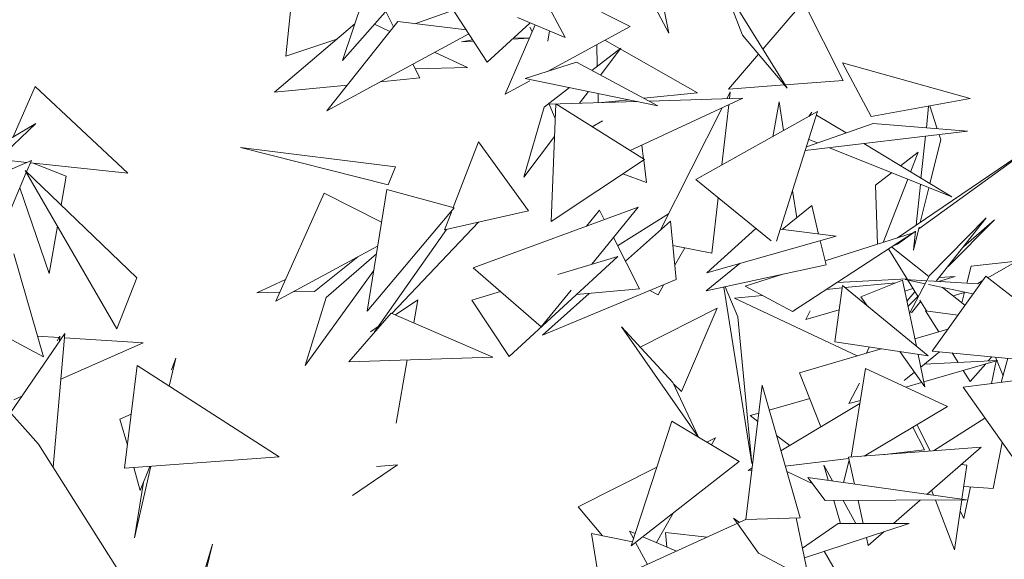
# Model space of a CAD drawing. Header units: metres. Extents: x -14.5 to 13.1, y -18.9 to 3.3.
# Tile 157 of 216: x 10.825 to 11.075, y 2.141 to 2.278. Entities that reach past the tile are written whole.
import ezdxf

# ---------------------------------------------------------------- set-up
doc = ezdxf.new("R2010")
doc.units = ezdxf.units.M
doc.layers.add('G-IMPT', color=7, linetype='Continuous', lineweight=5)
doc.layers.add('L-PLNT', color=7, linetype='Continuous', lineweight=5, true_color=0x005900)

# ---------------------------------------------------------------- blocks, each defined once
blk = doc.blocks.new('ÁRVORES ORNAMENTAIS - Pequeno e Médio Porte - Ipê-roxo-2940656-CORTE_CALÇADA')
at = {"layer": 'G-IMPT', "color": 253, "true_color": 0xaaaaaa}
for p, q in [((7.30276, 2.30535), (7.30888, 2.27459)), ((7.2149, 2.30089), (7.21173, 2.26875)), ((7.22609, 2.26762), (7.23704, 2.30039)), ((7.25019, 2.29514), (7.22609, 2.26762)), ((7.30888, 2.27459), (7.29813, 2.29505)), ((7.2747, 2.28836), (7.28261, 2.27348)), ((7.32758, 2.27405), (7.32272, 2.28664)), ((7.32272, 2.28664), (7.33893, 2.26067)), ((7.28491, 2.28351), (7.29911, 2.27632)), ((7.33277, 2.27054), (7.34309, 2.28251)), ((7.35313, 2.26262), (7.34309, 2.28251)), ((7.23703, 2.28011), (7.23904, 2.27618)), ((7.25427, 2.28041), (7.24442, 2.277)), ((7.26282, 2.26727), (7.25368, 2.28131)), ((7.22921, 2.27694), (7.20885, 2.25961)), ((7.22209, 2.25485), (7.24011, 2.27752)), ((7.23812, 2.27501), (7.23417, 2.27684)), ((7.25751, 2.27543), (7.24011, 2.27752)), ((7.26282, 2.26727), (7.27361, 2.27712)), ((7.27498, 2.2767), (7.26735, 2.25908)), ((7.2705, 2.2786), (7.28261, 2.27348)), ((7.25814, 2.27446), (7.22209, 2.25485)), ((7.27424, 2.27498), (7.27361, 2.27613)), ((7.27807, 2.2649), (7.29911, 2.27632)), ((7.27863, 2.27516), (7.27815, 2.27253)), ((7.32758, 2.27405), (7.33893, 2.26067)), ((7.22465, 2.27306), (7.21173, 2.26875)), ((7.25914, 2.27292), (7.25628, 2.27237)), ((7.25939, 2.27254), (7.25628, 2.27237)), ((7.27353, 2.27334), (7.26921, 2.2731)), ((7.27356, 2.27341), (7.26945, 2.27332)), ((7.29074, 2.2662), (7.29059, 2.2717)), ((7.31617, 2.25946), (7.29262, 2.2728)), ((7.25783, 2.26586), (7.24946, 2.26974)), ((7.28936, 2.26514), (7.29673, 2.2708)), ((7.29673, 2.2708), (7.29158, 2.26395)), ((7.32399, 2.26037), (7.33165, 2.26925)), ((7.2439, 2.26672), (7.24568, 2.26326)), ((7.27244, 2.26312), (7.28547, 2.26723)), ((7.30612, 2.25617), (7.28547, 2.26723)), ((7.353, 2.26706), (7.38533, 2.258)), ((7.353, 2.26706), (7.36027, 2.25343)), ((7.24451, 2.26554), (7.25783, 2.26586)), ((7.20885, 2.25961), (7.22733, 2.26144)), ((7.23574, 2.26227), (7.24568, 2.26326)), ((7.26735, 2.25908), (7.27361, 2.26248)), ((7.27244, 2.26312), (7.30612, 2.25617)), ((7.33825, 2.26147), (7.32399, 2.26037)), ((7.35313, 2.26262), (7.33842, 2.26148)), ((7.14808, 2.26104), (7.14251, 2.24832)), ((7.14808, 2.26104), (7.17156, 2.23908)), ((7.27726, 2.25585), (7.2837, 2.2608)), ((7.28846, 2.25981), (7.2862, 2.2568)), ((7.29099, 2.25695), (7.29093, 2.25931)), ((7.30257, 2.25807), (7.31617, 2.25946)), ((7.3236, 2.25795), (7.32449, 2.2597)), ((7.32449, 2.2597), (7.32429, 2.25797)), ((7.27848, 2.25657), (7.30088, 2.25725)), ((7.27848, 2.25657), (7.28003, 2.25296)), ((7.28017, 2.25667), (7.27901, 2.22682)), ((7.30269, 2.24253), (7.28017, 2.25667)), ((7.29188, 2.25698), (7.29879, 2.25768)), ((7.32769, 2.25807), (7.29907, 2.24481)), ((7.30392, 2.25735), (7.32769, 2.25807)), ((7.32411, 2.25642), (7.32237, 2.24115)), ((7.33691, 2.25714), (7.33526, 2.24833)), ((7.33801, 2.24986), (7.33691, 2.25714)), ((7.38533, 2.258), (7.36027, 2.25343)), ((7.27726, 2.25585), (7.27211, 2.23808)), ((7.30666, 2.22456), (7.32243, 2.25563)), ((7.31572, 2.23744), (7.34665, 2.25468)), ((7.33624, 2.22181), (7.34665, 2.25468)), ((7.34518, 2.25456), (7.34444, 2.25345)), ((7.37424, 2.25055), (7.37482, 2.25608)), ((7.37702, 2.25032), (7.3751, 2.25613)), ((7.1345, 2.24357), (7.14822, 2.2517)), ((7.13748, 2.24141), (7.14822, 2.2517)), ((7.29206, 2.25238), (7.28942, 2.25086)), ((7.34383, 2.24577), (7.36077, 2.25166)), ((7.34638, 2.25383), (7.3539, 2.24927)), ((7.3847, 2.24969), (7.36077, 2.25166)), ((7.34352, 2.2448), (7.3847, 2.24969)), ((7.26055, 2.24706), (7.25415, 2.23036)), ((7.26055, 2.24706), (7.2733, 2.22955)), ((7.27985, 2.24836), (7.27211, 2.23808)), ((7.34665, 2.24675), (7.34442, 2.24765)), ((7.35837, 2.24656), (7.38069, 2.23303)), ((7.36696, 2.22269), (7.40414, 2.24795)), ((7.40414, 2.24795), (7.3723, 2.22494)), ((7.37288, 2.23776), (7.37401, 2.24842)), ((7.37793, 2.24758), (7.37515, 2.23639)), ((7.37793, 2.24758), (7.37751, 2.24884)), ((7.23769, 2.23612), (7.20019, 2.24559)), ((7.20019, 2.24559), (7.2395, 2.24065)), ((7.30206, 2.2462), (7.30248, 2.24266)), ((7.38069, 2.23303), (7.34968, 2.24553)), ((7.36768, 2.24092), (7.37219, 2.24436)), ((7.37219, 2.24436), (7.37024, 2.23936)), ((7.14712, 2.2423), (7.13228, 2.23594)), ((7.13993, 2.24243), (7.14593, 2.24179)), ((7.14712, 2.2423), (7.1459, 2.23942)), ((7.14686, 2.24169), (7.17156, 2.23908)), ((7.15597, 2.23835), (7.14756, 2.24162)), ((7.30269, 2.24253), (7.27901, 2.22682)), ((7.30251, 2.24241), (7.30319, 2.23674)), ((7.14583, 2.23926), (7.13669, 2.21767)), ((7.17384, 2.21255), (7.14553, 2.23978)), ((7.1688, 2.19961), (7.14553, 2.23978)), ((7.23769, 2.23612), (7.2395, 2.24065)), ((7.29724, 2.23891), (7.30319, 2.23674)), ((7.36133, 2.23607), (7.36541, 2.23919)), ((7.15597, 2.23835), (7.15467, 2.23099)), ((7.33483, 2.22188), (7.31572, 2.23744)), ((7.36953, 2.23753), (7.36327, 2.22152)), ((7.15159, 2.21358), (7.14417, 2.23534)), ((7.22143, 2.23403), (7.20918, 2.20662)), ((7.22143, 2.23403), (7.23597, 2.22662)), ((7.23732, 2.23497), (7.23232, 2.20403)), ((7.23732, 2.23497), (7.25445, 2.23028)), ((7.34135, 2.22778), (7.34031, 2.23465)), ((7.36133, 2.23607), (7.36188, 2.22108)), ((7.37163, 2.22586), (7.37272, 2.23624)), ((7.37489, 2.23536), (7.37271, 2.2266)), ((7.32142, 2.2328), (7.31983, 2.21881)), ((7.23232, 2.20403), (7.25445, 2.23028)), ((7.2733, 2.22955), (7.25197, 2.22468)), ((7.25371, 2.22921), (7.25197, 2.22468)), ((7.30111, 2.23049), (7.25926, 2.21509)), ((7.28802, 2.22567), (7.29126, 2.22971)), ((7.28936, 2.21595), (7.30111, 2.23049)), ((7.29248, 2.22731), (7.29126, 2.22971)), ((7.34515, 2.23084), (7.33768, 2.22482)), ((7.34689, 2.22364), (7.34515, 2.23084)), ((7.2606, 2.22665), (7.23859, 2.20351)), ((7.29588, 2.22066), (7.30879, 2.22875)), ((7.29788, 2.21674), (7.30927, 2.22687)), ((7.31077, 2.21211), (7.30927, 2.22687)), ((7.37504, 2.21315), (7.38942, 2.22771)), ((7.37676, 2.21166), (7.38942, 2.22771)), ((7.39153, 2.22722), (7.37974, 2.21543)), ((7.38364, 2.22038), (7.39153, 2.22722)), ((7.15372, 2.22564), (7.15159, 2.21358)), ((7.23418, 2.19886), (7.25248, 2.2248)), ((7.33098, 2.22502), (7.3185, 2.21382)), ((7.33722, 2.22488), (7.35139, 2.22307)), ((7.34029, 2.20399), (7.37088, 2.22394)), ((7.37088, 2.22394), (7.34853, 2.21683)), ((7.37138, 2.22428), (7.36691, 2.22105)), ((7.3724, 2.22535), (7.37096, 2.21954)), ((7.37096, 2.21954), (7.37147, 2.22437)), ((7.30145, 2.20975), (7.29483, 2.22272)), ((7.35139, 2.22307), (7.3185, 2.21382)), ((7.34878, 2.2158), (7.3473, 2.22192)), ((7.20918, 2.20662), (7.23498, 2.22053)), ((7.30989, 2.22073), (7.31983, 2.21881)), ((7.31292, 2.22014), (7.3104, 2.2157)), ((7.37216, 2.20766), (7.36464, 2.21987)), ((7.36542, 2.22038), (7.37488, 2.21285)), ((7.36579, 2.22062), (7.36691, 2.22105)), ((7.14266, 2.21863), (7.15021, 2.1925)), ((7.21893, 2.20906), (7.22998, 2.21783)), ((7.22193, 2.2075), (7.23467, 2.21862)), ((7.26833, 2.19255), (7.29593, 2.21791)), ((7.29593, 2.21791), (7.28074, 2.21338)), ((7.39713, 2.21672), (7.38564, 2.21551)), ((7.40091, 2.2189), (7.38983, 2.21252)), ((7.234, 2.21442), (7.21663, 2.1903)), ((7.27652, 2.20006), (7.25926, 2.21509)), ((7.32702, 2.21622), (7.31835, 2.20922)), ((7.34878, 2.2158), (7.31835, 2.20922)), ((7.38454, 2.21118), (7.38564, 2.21551)), ((7.17384, 2.21255), (7.1688, 2.19961)), ((7.21163, 2.21209), (7.2043, 2.20874)), ((7.31077, 2.21211), (7.27682, 2.19801)), ((7.33786, 2.21344), (7.32822, 2.21037)), ((7.35162, 2.21137), (7.36934, 2.21224)), ((7.36819, 2.21191), (7.35763, 2.20773)), ((7.36819, 2.21191), (7.3717, 2.19517)), ((7.37393, 2.21104), (7.36885, 2.21214)), ((7.36885, 2.21214), (7.37433, 2.2118)), ((7.37504, 2.21315), (7.36996, 2.20348)), ((7.37479, 2.21178), (7.38741, 2.21101)), ((7.3893, 2.21293), (7.3757, 2.19395)), ((7.38152, 2.21283), (7.37729, 2.21162)), ((7.37754, 2.21264), (7.38152, 2.21283)), ((7.38844, 2.21172), (7.38723, 2.21102)), ((7.3893, 2.21293), (7.40764, 2.19874)), ((7.14893, 2.17035), (7.11321, 2.21008)), ((7.21893, 2.20906), (7.2135, 2.20895)), ((7.26621, 2.20903), (7.25889, 2.20684)), ((7.27652, 2.20006), (7.28407, 2.20941)), ((7.30145, 2.20975), (7.28544, 2.20828)), ((7.3041, 2.20934), (7.30618, 2.20824)), ((7.30763, 2.2108), (7.30618, 2.20824)), ((7.32284, 2.21019), (7.32996, 2.16545)), ((7.32317, 2.21026), (7.32639, 2.20259)), ((7.34029, 2.20399), (7.32822, 2.21037)), ((7.35289, 2.20998), (7.3489, 2.2096)), ((7.35104, 2.19628), (7.35297, 2.21055)), ((7.37467, 2.19273), (7.35297, 2.21055)), ((7.36647, 2.21128), (7.35358, 2.21005)), ((7.37085, 2.20978), (7.36876, 2.20918)), ((7.37134, 2.20899), (7.36931, 2.20656)), ((7.38608, 2.20843), (7.37481, 2.21086)), ((7.37833, 2.2101), (7.38403, 2.20557)), ((7.21019, 2.20887), (7.2043, 2.20874)), ((7.22193, 2.2075), (7.21663, 2.1903)), ((7.23948, 2.20312), (7.24517, 2.20697)), ((7.24414, 2.2011), (7.24517, 2.20697)), ((7.26833, 2.19255), (7.25889, 2.20684)), ((7.27682, 2.19801), (7.2887, 2.20857)), ((7.33263, 2.20804), (7.32555, 2.20736)), ((7.32555, 2.20736), (7.35668, 2.19271)), ((7.35933, 2.20533), (7.35763, 2.20773)), ((7.37209, 2.20778), (7.36958, 2.20527)), ((7.37047, 2.20367), (7.3728, 2.20662)), ((7.37432, 2.20414), (7.37263, 2.20689)), ((7.38102, 2.20796), (7.38392, 2.20876)), ((7.38326, 2.20618), (7.38395, 2.20889)), ((7.32116, 2.20479), (7.3016, 2.19495)), ((7.32116, 2.20479), (7.31209, 2.18369)), ((7.35214, 2.20443), (7.34364, 2.20199)), ((7.34478, 2.20415), (7.34364, 2.20199)), ((7.37741, 2.19882), (7.37402, 2.20418)), ((7.37402, 2.20418), (7.38223, 2.20306)), ((7.13221, 2.20212), (7.15021, 2.1925)), ((7.22768, 2.1912), (7.23844, 2.20357)), ((7.26419, 2.19243), (7.23844, 2.20357)), ((7.32639, 2.20259), (7.32996, 2.16545)), ((7.23314, 2.19883), (7.23509, 2.20015)), ((7.23606, 2.20084), (7.23418, 2.19886)), ((7.31634, 2.17216), (7.29688, 2.20005)), ((7.30994, 2.18595), (7.29688, 2.20005)), ((7.37131, 2.19702), (7.37967, 2.19949)), ((7.14182, 2.17826), (7.15559, 2.19844)), ((7.14869, 2.19776), (7.15414, 2.19741)), ((7.15266, 2.16445), (7.15559, 2.19844)), ((7.1543, 2.19769), (7.15367, 2.19655)), ((7.15425, 2.19647), (7.1543, 2.19769)), ((7.15549, 2.19732), (7.17549, 2.19602)), ((7.15459, 2.18682), (7.17549, 2.19602)), ((7.34209, 2.18841), (7.36279, 2.19451)), ((7.37467, 2.19273), (7.35104, 2.19628)), ((7.35973, 2.19497), (7.35909, 2.19342)), ((7.41779, 2.18992), (7.3757, 2.19395)), ((7.18374, 2.19214), (7.18212, 2.18503)), ((7.18267, 2.1892), (7.18374, 2.19214)), ((7.22768, 2.1912), (7.26419, 2.19243)), ((7.2397, 2.17561), (7.24251, 2.1917)), ((7.37387, 2.18483), (7.3675, 2.19381)), ((7.37213, 2.19311), (7.37387, 2.18483)), ((7.37755, 2.19377), (7.37281, 2.18989)), ((7.3923, 2.19159), (7.3736, 2.18614)), ((7.37371, 2.19063), (7.3923, 2.19159)), ((7.38231, 2.19107), (7.3808, 2.19346)), ((7.38996, 2.19147), (7.39085, 2.1925)), ((7.39204, 2.19182), (7.39079, 2.18568)), ((7.39371, 2.1877), (7.39181, 2.19241)), ((7.39488, 2.19211), (7.39327, 2.186)), ((7.17075, 2.16422), (7.17395, 2.19028)), ((7.17395, 2.19028), (7.20999, 2.16711)), ((7.3588, 2.18952), (7.35518, 2.16704)), ((7.3588, 2.18952), (7.37963, 2.17987)), ((7.3854, 2.18619), (7.38359, 2.18905)), ((7.3854, 2.18619), (7.38931, 2.19072)), ((7.34209, 2.18841), (7.3475, 2.17473)), ((7.37121, 2.18858), (7.36862, 2.18645)), ((7.38361, 2.18475), (7.39966, 2.18683)), ((7.31644, 2.1721), (7.30994, 2.18595)), ((7.31209, 2.18369), (7.31012, 2.18555)), ((7.32843, 2.15125), (7.33255, 2.18533)), ((7.34219, 2.15163), (7.33255, 2.18533)), ((7.3573, 2.18577), (7.35461, 2.1806)), ((7.37305, 2.18598), (7.369, 2.1848)), ((7.38361, 2.18475), (7.41057, 2.1466)), ((7.14267, 2.18157), (7.14469, 2.18246)), ((7.33438, 2.17895), (7.34467, 2.18191)), ((7.3575, 2.18144), (7.35461, 2.1806)), ((7.33733, 2.16861), (7.35737, 2.18067)), ((7.35847, 2.1673), (7.37963, 2.17987)), ((7.17243, 2.17793), (7.16957, 2.17668)), ((7.16957, 2.17668), (7.17147, 2.17003)), ((7.32952, 2.17756), (7.33169, 2.17818)), ((7.33144, 2.17611), (7.32952, 2.17756)), ((7.38911, 2.17696), (7.37606, 2.16865)), ((7.30967, 2.17614), (7.29937, 2.14456)), ((7.32677, 2.16592), (7.30967, 2.17614)), ((7.37375, 2.16892), (7.37078, 2.17461)), ((7.37523, 2.16859), (7.37189, 2.17527)), ((7.31856, 2.17083), (7.3207, 2.1719)), ((7.31971, 2.17014), (7.3207, 2.1719)), ((7.33957, 2.16996), (7.33622, 2.17249)), ((7.18502, 2.11328), (7.14893, 2.17035)), ((7.35447, 2.16699), (7.38818, 2.16959)), ((7.37438, 2.15759), (7.38818, 2.16959)), ((7.39351, 2.17075), (7.3912, 2.15907)), ((7.17075, 2.16422), (7.20999, 2.16711)), ((7.35455, 2.16665), (7.33844, 2.16474)), ((7.35447, 2.16699), (7.35599, 2.16021)), ((7.37375, 2.16892), (7.36298, 2.16765)), ((7.17308, 2.16439), (7.17474, 2.1586)), ((7.17747, 2.16472), (7.17331, 2.14654)), ((7.17717, 2.16469), (7.17474, 2.1586)), ((7.22857, 2.15726), (7.24003, 2.16506)), ((7.23472, 2.16467), (7.24003, 2.16506)), ((7.28587, 2.15441), (7.30586, 2.16445)), ((7.32677, 2.16592), (7.29937, 2.14456)), ((7.32905, 2.16363), (7.32999, 2.1642)), ((7.35043, 2.161), (7.34822, 2.16503)), ((7.34822, 2.16503), (7.34933, 2.16116)), ((7.35464, 2.16624), (7.35324, 2.1606)), ((7.38313, 2.1652), (7.38451, 2.16503)), ((7.38324, 2.15633), (7.38451, 2.16503)), ((7.32994, 2.16373), (7.32905, 2.16363)), ((7.33883, 2.16339), (7.34529, 2.16037)), ((7.34857, 2.15604), (7.34414, 2.1619)), ((7.34414, 2.1619), (7.38439, 2.15616)), ((7.17556, 2.16067), (7.17331, 2.14654)), ((7.38372, 2.15958), (7.3912, 2.15907)), ((7.38542, 2.15946), (7.38378, 2.15143)), ((7.37607, 2.15735), (7.37558, 2.15863)), ((7.28587, 2.15441), (7.29205, 2.14706)), ((7.34857, 2.15604), (7.38439, 2.15616)), ((7.35078, 2.15605), (7.35246, 2.15017)), ((7.35636, 2.15018), (7.35314, 2.15606)), ((7.35691, 2.15607), (7.35823, 2.15018)), ((7.36587, 2.15018), (7.3727, 2.15612)), ((7.38136, 2.14348), (7.37653, 2.15614)), ((7.38136, 2.14348), (7.38322, 2.15616)), ((7.30577, 2.14534), (7.30999, 2.15284)), ((7.32628, 2.1502), (7.32531, 2.15156)), ((7.32531, 2.15156), (7.32683, 2.15045)), ((7.34219, 2.15163), (7.32843, 2.15125)), ((7.34122, 2.1516), (7.34428, 2.1369)), ((7.38378, 2.15143), (7.38281, 2.15338)), ((7.32861, 2.15126), (7.29894, 2.13776)), ((7.33165, 2.14266), (7.3263, 2.15017)), ((7.34282, 2.14392), (7.35184, 2.15017)), ((7.34332, 2.14151), (7.36989, 2.15019)), ((7.35184, 2.15017), (7.36989, 2.15019)), ((7.28929, 2.14762), (7.29242, 2.12843)), ((7.28929, 2.14762), (7.29969, 2.14554)), ((7.30038, 2.14766), (7.29894, 2.14827)), ((7.29894, 2.14827), (7.29996, 2.14636)), ((7.31083, 2.14317), (7.30229, 2.14684)), ((7.30839, 2.14422), (7.30804, 2.14795)), ((7.30804, 2.14795), (7.31865, 2.14673)), ((7.35902, 2.14664), (7.35947, 2.14462)), ((7.35947, 2.14462), (7.36346, 2.14809)), ((7.18418, 2.11461), (7.19305, 2.14494)), ((7.18521, 2.11295), (7.19305, 2.14494)), ((7.30046, 2.14541), (7.30344, 2.13981)), ((7.33165, 2.14266), (7.35271, 2.13157)), ((7.34834, 2.14315), (7.35737, 2.1275))]:
    blk.add_line(p, q, dxfattribs=at)

msp = doc.modelspace()

# ---------------------------------------------------------------- block references
at = {"layer": 'L-PLNT', "color": 253, "true_color": 0xaaaaaa}
msp.add_blockref('ÁRVORES ORNAMENTAIS - Pequeno e Médio Porte - Ipê-roxo-2940656-CORTE_CALÇADA', (3.68079, 0), dxfattribs=at)

doc.saveas('drawing.dxf')
